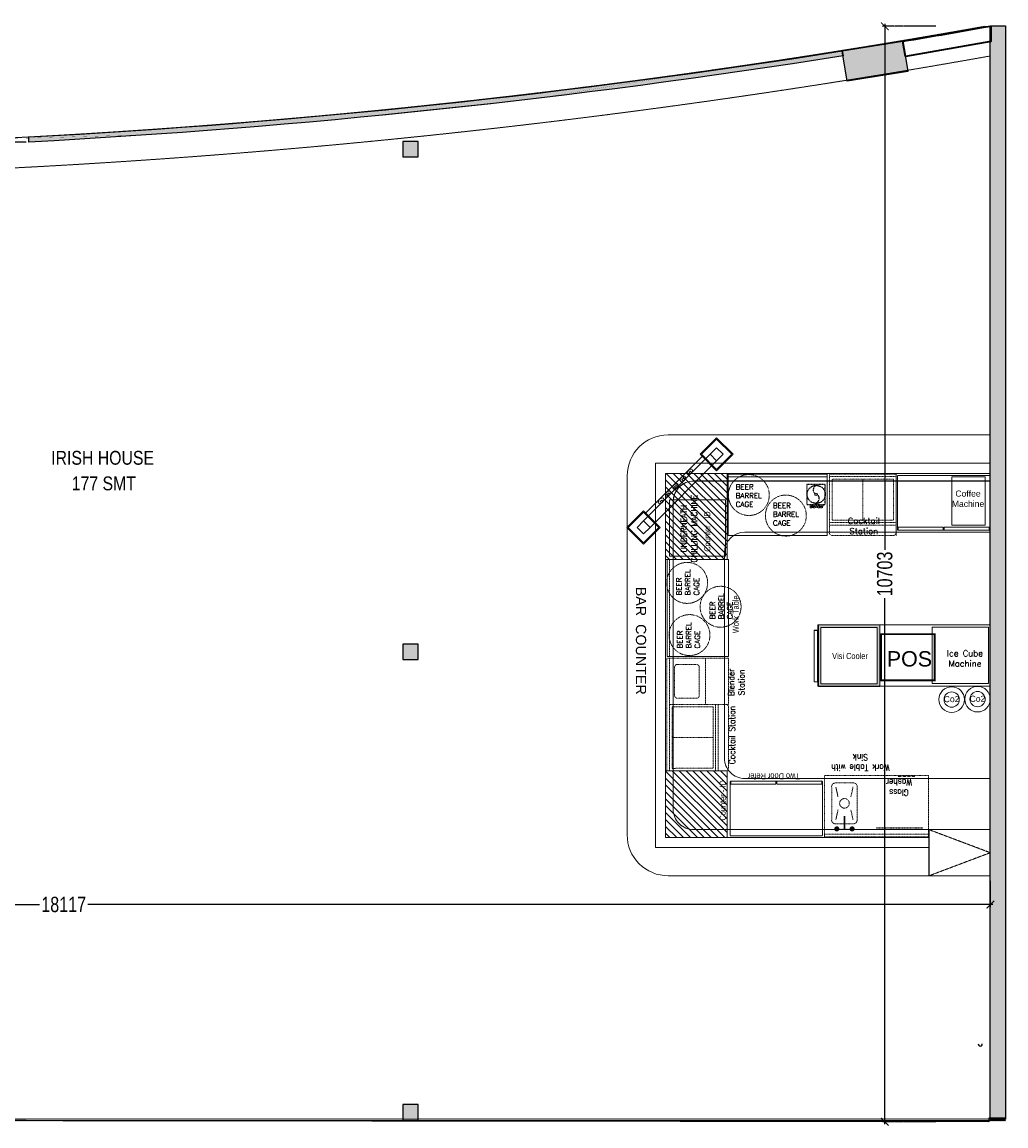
# Model space of a CAD drawing. Header units: millimetres. Extents: x 1277566 to 1493426, y 1039116 to 1145896.
# Tile 117 of 152: x 1414869 to 1424488, y 1101481 to 1112267. Entities that reach past the tile are written whole.
import ezdxf

# ---------------------------------------------------------------- set-up
doc = ezdxf.new("R2010")
doc.units = ezdxf.units.MM
doc.header["$PDMODE"] = 67
for name, pattern in [('( Hidden )', [0.375, 0.25, -0.125]), ('CONTINUA', [0]), ('DASHED', [0.75, 0.5, -0.25]), ('DASHED2', [0.375, 0.25, -0.125]), ('Hidden', [9.525, 6.35, -3.175])]:
    doc.linetypes.add(name, pattern=pattern)
for name, color, linetype, lineweight in [('A_ FURN', 26, 'Continuous', 20), ('AIRPORT EXTIING WALL', 1, 'Continuous', 20), ('BOH TEXT', 1, 'Continuous', 5), ('CKD Dimensions', 3, 'Continuous', 0), ('CKD Equipments', 252, 'Continuous', 0), ('equip', 8, 'Continuous', 9), ('FURN', 24, 'Continuous', 25), ('PRAXIS COMMENTS', 44, 'Continuous', 0), ('WALL 200', 7, 'Continuous', 35)]:
    doc.layers.add(name, color=color, linetype=linetype, lineweight=lineweight)
for name, color, linetype in [('CIVIL DIM', 7, 'Continuous'), ('Dimension a', 7, 'Continuous'), ('Equipment Name', 8, 'Continuous'), ('FAINTEQUIP', 253, 'Continuous'), ('kitchen equip1', 8, 'Continuous'), ('PDF2_Equipment', 253, 'Continuous'), ('PQ_204_2D', 7, 'CONTINUA'), ('PQ_BLUE_3D', 150, 'CONTINUA'), ('TEX', 156, 'Continuous'), ('WALL 150', 7, 'Continuous')]:
    doc.layers.add(name, color=color, linetype=linetype)
doc.layers.add('CT_GLAZING', color=7, linetype='Continuous', true_color=0x0000f5)
doc.layers.add('Equipment', color=7, linetype='Continuous', lineweight=9, true_color=0xcc6600)
doc.styles.add('Arial', font='arial.ttf', dxfattribs={"height": 3500})
doc.styles.add('PDF Arial', font='arial.ttf')
doc.styles.add('ROMANS', font='arial.ttf', dxfattribs={"width": 0.75})
doc.styles.get("Standard").update_dxf_attribs({"font": 'arial.ttf'})
doc.styles.add('STYLE1', font='GOTHIC.TTF', dxfattribs={"width": 0.9})
doc.dimstyles.new('1.300', dxfattribs={"dimtxt": 150, "dimasz": 75, "dimexe": 25, "dimexo": 25, "dimgap": 15, "dimtad": 0, "dimdec": 0, "dimdsep": 46, "dimtxsty": 'ROMANS', "dimblk": 'ARCHTICK', "dimcen": 0.09, "dimdle": 25, "dimclrd": 256, "dimclre": 256, "dimclrt": 256, "dimadec": 1, "dimazin": 2, "dimtfac": 1, "dimtdec": 0, "dimtmove": 2, "dimatfit": 3, "dimldrblk": 'OPEN90', "dimfxl": 100, "dimtolj": 1, "dimtzin": 0, "dimlwe": -1, "dimarcsym": 0})

# ---------------------------------------------------------------- blocks, each defined once
blk = doc.blocks.new('A$C68E25F39-flat-1-flat-1')
at = {"layer": 'Equipment', "ltscale": 25}
blk.add_line((-857, 303), (-304, 856), dxfattribs=at)
for points in [[(-163, 1040), (0, 878), (-163, 715), (-325, 878)], [(-163, 1026), (-14, 878), (-163, 729), (-311, 878)], [(-226, 878), (-163, 814), (-814, 163), (-878, 226)], [(-163, 941), (-99, 878), (-163, 814), (-226, 878)], [(-431, 700), (-417, 686), (-404, 700), (-417, 714)], [(-573, 559), (-559, 545), (-545, 559), (-559, 573)], [(-502, 630), (-488, 616), (-474, 630), (-488, 643)], [(-630, 502), (-616, 488), (-630, 474), (-643, 488)], [(-1040, 163), (-878, 0), (-715, 163), (-878, 325)], [(-700, 431), (-686, 417), (-700, 404), (-714, 417)], [(-1026, 163), (-878, 14), (-729, 163), (-878, 311)], [(-941, 163), (-878, 99), (-814, 163), (-878, 226)]]:
    blk.add_lwpolyline(points, close=True, dxfattribs=at)
for centre, major_axis in [((-494, 636), (23.2, 23.2)), ((-424, 706), (23.2, 23.2)), ((-565, 565), (23.2, 23.2)), ((-706, 424), (-23.2, -23.2)), ((-636, 494), (-23.2, -23.2))]:
    blk.add_ellipse(centre, major_axis=major_axis, ratio=0.595238, start_param=3.141593, end_param=9.424778, dxfattribs=at)
blk = doc.blocks.new('G$C03C87930')
at = {"layer": 'Equipment', "color": 254, "linetype": 'Hidden', "ltscale": 0.25, "elevation": 0}
for points in [[(535, 0), (0, 0), (0, 902), (535, 902)], [(30, 458), (30, 898), (0, 898), (0, 458)], [(30, 6), (30, 446), (0, 446), (0, 6)]]:
    blk.add_lwpolyline(points, close=True, dxfattribs=at)
blk = doc.blocks.new('G$C4A1CB15B')
at = {"layer": 'FAINTEQUIP', "color": 254, "linetype": '( Hidden )', "ltscale": 0.25, "elevation": 0}
blk.add_lwpolyline([(198, 195), (18, 195), (18, 0), (198, 0)], close=True, dxfattribs=at)
at = {"layer": 'FAINTEQUIP', "color": 254, "linetype": '( Hidden )', "ltscale": 0.25}
for radius in [88.5, 10.9]:
    blk.add_circle((109, 99, 0), radius, dxfattribs=at)
for centre, radius, start, end in [((126, 143, 0), 45.8, 105.8664, 229.1807), ((97, 59, 0), 42.9, 277.7629, 58.2387)]:
    blk.add_arc(centre, radius, start, end, dxfattribs=at)
at = {"layer": 'Equipment Name', "insert": (114, -2, 143), "char_height": 30.48, "width": 161.41, "attachment_point": 2, "style": 'STYLE1'}
blk.add_mtext('{\\Fsimplex|c0;Blender }', dxfattribs=at)
blk = doc.blocks.new('G$C6976CD5F')
at = {"layer": 'PQ_204_2D', "color": 254, "linetype": '( Hidden )', "ltscale": 0.25}
blk.add_line((517, 0, -100), (517, 460, -100), dxfattribs=at)
at = {"layer": 'PQ_BLUE_3D', "color": 254, "linetype": '( Hidden )', "ltscale": 0.25, "extrusion": (-1, 6.12323e-17, 0)}
for centre in [(-362, 592, -10), (-319, 592, -10), (-276, 592, -10), (-230, 592, -10)]:
    blk.add_circle(centre, 15, dxfattribs=at)
blk = doc.blocks.new('GFCD')
at = {"layer": 'Equipment', "ltscale": 0.25}
h = blk.add_hatch(dxfattribs=at)
h.set_pattern_fill('INSUL', color=256, angle=-1.4333)
h.set_pattern_definition([(358.56672815, (-12410586.428, 1201519.596), (0.238246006, 9.5220199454), []), (358.56672815, (-12410586.349, 1201522.77), (0.238246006, 9.5220199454), [3.175, -3.175]), (358.56672815, (-12410586.269, 1201525.944), (0.238246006, 9.5220199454), [3.175, -3.175])])
h.paths.add_polyline_path([(7661, 16946), (8261, 16931), (8246, 16332), (7646, 16347)])
h.paths.add_polyline_path([(7685, 16921), (8235, 16907), (8221, 16357), (7672, 16371)], flags=16)
for p, q in [((7712, 16955, 4454), (8217, 16942, 4454)), ((7712, 16955, 4454), (8217, 16942, 4454)), ((7713, 16988, 4454), (8218, 16975, 4454)), ((7713, 16988, 4454), (8218, 16975, 4454)), ((8215, 16937, 4454), (7714, 16950, 4454)), ((8215, 16937, 4454), (7714, 16950, 4454)), ((8215, 16942, 4454), (8215, 16932, 4454)), ((8215, 16942, 4454), (8215, 16932, 4454)), ((8217, 16942, 4454), (8218, 16975, 4454)), ((8217, 16942, 4454), (8218, 16975, 4454))]:
    blk.add_line(p, q, dxfattribs=at)
for points in [[(7661, 16946), (8261, 16931), (8246, 16332), (7646, 16347)], [(7685, 16921), (8235, 16907), (8221, 16357), (7672, 16371)]]:
    blk.add_lwpolyline(points, close=True, dxfattribs=at)
at = {"layer": 'kitchen equip1', "ltscale": 0.25}
blk.add_line((7713, 16988, 4454), (7712, 16955, 4454), dxfattribs=at)
blk = doc.blocks.new('BAR EQUIP')
at = {"layer": 'CKD Dimensions', "ltscale": 0.25}
h = blk.add_hatch(dxfattribs=at)
h.set_pattern_fill('ANSI31', color=254, scale=15, angle=270)
h.set_pattern_definition([(135, (991671.44, 1162335.35), (-33.67596, -33.67596), [])])
h.paths.add_polyline_path([(1012087, 1206017), (1012087, 1205177), (1012687, 1205177), (1012687, 1206017)])
h = blk.add_hatch(dxfattribs=at)
h.set_pattern_fill('ANSI31', color=254, scale=15, angle=270)
h.set_pattern_definition([(135, (998326.353, 1166236.556), (-33.67596, -33.67596), [])])
h.paths.add_polyline_path([(1012087, 1203111), (1012087, 1202461), (1012687, 1202461), (1012687, 1203111)])
for p, q in [((1012362, 1205944, -261), (1015261, 1205944, -261)), ((1012162, 1205744, -261), (1012161, 1202737, -261)), ((1014657, 1202537, -261), (1012361, 1202537, -261)), ((1014662, 1202086, -261), (1014662, 1202537, -261)), ((1015261, 1202086, -261), (1015261, 1202537, -261))]:
    blk.add_line(p, q)
at = {"linetype": '( Hidden )', "ltscale": 10}
for p, q in [((1015261, 1202312, -261), (1014661, 1202537, -261)), ((1014661, 1202086, -261), (1015261, 1202312, -261))]:
    blk.add_line(p, q, dxfattribs=at)
at = {"color": 254, "lineweight": 60, "const_width": 19.2, "elevation": -143}
blk.add_lwpolyline([(1014717, 1203997), (1014717, 1204447), (1014192, 1204447), (1014192, 1203997)], close=True, dxfattribs=at)
at = {"elevation": -261}
for points in [[(1014661, 1202537), (1015261, 1202537)], [(1015261, 1202086), (1014661, 1202086)]]:
    blk.add_lwpolyline(points, dxfattribs=at)
at = {"color": 254, "ltscale": 0.25}
for centre in [(1014883, 1203808, -261), (1015136, 1203812, -261)]:
    blk.add_circle(centre, 125, dxfattribs=at)
for centre, start, end in [((1012362, 1205744, -261), 90, 179.9944), ((1012361, 1202737, -261), 179.9944, 270)]:
    blk.add_arc(centre, 200, start, end)
at = {"layer": 'CKD Dimensions', "color": 254, "elevation": -261}
blk.add_lwpolyline([(1014694, 1204516), (1014694, 1203966), (1015244, 1203966), (1015244, 1204516), (1014694, 1204516)], dxfattribs=at)
at = {"layer": 'equip', "color": 254, "linetype": '( Hidden )', "ltscale": 0.25}
for p, q in [((1013922, 1202994, -261), (1013747, 1202994, -261)), ((1013710, 1202956, -261), (1013710, 1202631, -261)), ((1013751, 1202953, -261), (1013772, 1202856, -261)), ((1013919, 1202953, -261), (1013897, 1202856, -261)), ((1013960, 1202631, -261), (1013960, 1202956, -261)), ((1013751, 1202635, -261), (1013772, 1202731, -261)), ((1013919, 1202635, -261), (1013897, 1202731, -261)), ((1013747, 1202594, -261), (1013922, 1202594, -261))]:
    blk.add_line(p, q, dxfattribs=at)
at = {"layer": 'equip', "color": 254, "linetype": '( Hidden )', "ltscale": 0.25, "elevation": -261}
blk.add_lwpolyline([(1013641, 1202467), (1014656, 1202467), (1014656, 1203067), (1013641, 1203067), (1013641, 1202467), (1013641, 1202492), (1014656, 1202492)], dxfattribs=at)
at = {"layer": 'equip', "color": 254, "linetype": '( Hidden )', "ltscale": 0.25, "const_width": 25, "elevation": -261}
for points in [[(1013747, 1202544, 1), (1013772, 1202544, 1)], [(1013897, 1202544, 1), (1013922, 1202544, 1)]]:
    blk.add_lwpolyline(points, format="xyb", close=True, dxfattribs=at)
at = {"layer": 'equip', "color": 254, "linetype": '( Hidden )', "ltscale": 0.25}
blk.add_circle((1013835, 1202794, -261), 46.9, dxfattribs=at)
for centre, start, end in [((1013747, 1202956, -261), 90, 180), ((1013922, 1202956, -261), 0, 90), ((1013747, 1202631, -261), 180, 270), ((1013922, 1202631, -261), 270, 0)]:
    blk.add_arc(centre, 37.5, start, end, dxfattribs=at)
for points in [[(1013827, 1202544, -261), (1013842, 1202544, -261), (1013827, 1202669, -261), (1013842, 1202669, -261)], [(1013760, 1202551, -261), (1013760, 1202536, -261), (1013910, 1202551, -261), (1013910, 1202536, -261)]]:
    blk.add_trace(points, dxfattribs=at)
at = {"layer": 'Equipment', "linetype": '( Hidden )', "ltscale": 0.25}
for p, q in [((1014339, 1206012, -261), (1013689, 1206012, -261)), ((1013689, 1206012, -261), (1013689, 1205437, -261)), ((1014339, 1206012, -261), (1014339, 1205412, -261)), ((1014342, 1205409, -261), (1014342, 1206009, -261)), ((1013689, 1205987, -261), (1014339, 1205987, -261)), ((1014314, 1205962, -261), (1013714, 1205962, -261)), ((1013714, 1205962, -261), (1013714, 1205562, -261)), ((1014014, 1205962, -261), (1014014, 1205562, -261)), ((1014314, 1205962, -261), (1014314, 1205562, -261)), ((1013689, 1205537, -261), (1014339, 1205537, -261)), ((1013689, 1205512, -261), (1014339, 1205512, -261)), ((1013714, 1205562, -261), (1014314, 1205562, -261)), ((1013714, 1205412, -261), (1014314, 1205412, -261)), ((1013714, 1205412, -261), (1014314, 1205412, -261)), ((1013714, 1205412, -261), (1014314, 1205412, -261)), ((1012100, 1205177, -261), (1012675, 1205177, -261)), ((1012125, 1204227, -177), (1012125, 1205177, -261)), ((1012700, 1204212, -177), (1012100, 1204212, -177)), ((1012100, 1204212, -177), (1012100, 1203112, -177)), ((1012125, 1203112, -177), (1012125, 1204212, -177)), ((1012475, 1203761, -177), (1012475, 1204211, -177)), ((1012700, 1203761, -177), (1012700, 1204212, -177)), ((1012175, 1204126, -177), (1012175, 1203846, -177)), ((1012175, 1204126, -177), (1012175, 1203846, -177)), ((1012175, 1204126, -177), (1012175, 1203846, -177)), ((1012390, 1204151, -177), (1012200, 1204151, -177)), ((1012390, 1204151, -177), (1012200, 1204151, -177)), ((1012390, 1204151, -177), (1012200, 1204151, -177)), ((1012415, 1203846, -177), (1012415, 1204126, -177)), ((1012415, 1203846, -177), (1012415, 1204126, -177)), ((1012415, 1203846, -177), (1012415, 1204126, -177)), ((1012125, 1203761, -177), (1012700, 1203761, -177)), ((1012150, 1203736, -177), (1012550, 1203737, -177)), ((1012150, 1203736, -177), (1012150, 1203136, -177)), ((1012200, 1203821, -177), (1012390, 1203821, -177)), ((1012200, 1203821, -177), (1012390, 1203821, -177)), ((1012200, 1203821, -177), (1012390, 1203821, -177)), ((1012550, 1203137, -177), (1012550, 1203737, -177)), ((1012575, 1203112, -177), (1012575, 1203762, -177)), ((1012600, 1203112, -177), (1012600, 1203762, -177)), ((1012700, 1203137, -177), (1012700, 1203737, -177)), ((1012700, 1203137, -177), (1012700, 1203737, -177)), ((1012700, 1203137, -177), (1012700, 1203737, -177)), ((1012150, 1203437, -177), (1012550, 1203437, -177)), ((1012100, 1203112, -177), (1012675, 1203112, -177)), ((1012150, 1203136, -177), (1012550, 1203137, -177)), ((1013614, 1203002, -261), (1013614, 1203017, -261))]:
    blk.add_line(p, q, dxfattribs=at)
at = {"layer": 'Equipment', "lineweight": 5, "ltscale": 25, "elevation": -261}
blk.add_lwpolyline([(1012699, 1206011), (1013666, 1206011), (1013666, 1205411), (1012699, 1205411), (1012699, 1206011), (1012699, 1205986), (1013666, 1205986)], dxfattribs=at)
at = {"layer": 'Equipment', "color": 254, "ltscale": 25, "elevation": -202}
blk.add_lwpolyline([(1014884, 1205511), (1015211, 1205511), (1015211, 1205984), (1014884, 1205984)], close=True, dxfattribs=at)
at = {"layer": 'Equipment', "color": 254, "linetype": 'Hidden', "elevation": -345}
blk.add_lwpolyline([(1012673, 1205209), (1012123, 1205209), (1012123, 1205759), (1012673, 1205759), (1012673, 1205209)], dxfattribs=at)
at = {"layer": 'Equipment', "lineweight": 0, "ltscale": 25, "elevation": -177}
blk.add_lwpolyline([(1012101, 1204228), (1012101, 1205177), (1012701, 1205177), (1012701, 1204228)], close=True, dxfattribs=at)
at = {"layer": 'Equipment', "linetype": '( Hidden )', "ltscale": 0.25}
for centre in [(1012900, 1205807, -93), (1013262, 1205606, 25), (1012297, 1204948, -261), (1012624, 1204715, -261), (1012320, 1204438, -177)]:
    blk.add_circle(centre, 200, dxfattribs=at)
for centre, start, end in [((1013714, 1205437, -261), 180.0033, 270.0033), ((1014314, 1205437, -261), 270.0033, 0.0033), ((1012200, 1204126, -177), 90.0033, 180.0033), ((1012200, 1204126, -177), 90.0033, 180.0033), ((1012200, 1204126, -177), 90.0033, 180.0033), ((1012390, 1204126, -177), 0.0033, 90.0033), ((1012390, 1204126, -177), 0.0033, 90.0033), ((1012390, 1204126, -177), 0.0033, 90.0033), ((1012200, 1203846, -177), 179.9967, 269.9967), ((1012390, 1203846, -177), 270.0033, 0.0033), ((1012390, 1203846, -177), 270.0033, 0.0033), ((1012390, 1203846, -177), 270.0033, 0.0033), ((1012675, 1203737, -177), 0.0033, 90.0033), ((1012675, 1203137, -177), 270.0033, 0.0033)]:
    blk.add_arc(centre, 25, start, end, dxfattribs=at)
at = {"layer": 'PDF2_Equipment', "color": 254, "lineweight": 0}
for centre in [(1014883, 1203808, -261), (1015136, 1203812, -261)]:
    blk.add_circle(centre, 74.8, dxfattribs=at)
at = {"layer": 'PRAXIS COMMENTS', "elevation": -261}
for points in [[(1014662, 1202361), (1011987, 1202361), (1011987, 1206117), (1015261, 1206117)], [(1014662, 1202461), (1012087, 1202461), (1012087, 1206017), (1015261, 1206017)]]:
    blk.add_lwpolyline(points, dxfattribs=at)
at = {"layer": 'PRAXIS COMMENTS', "color": 254, "elevation": -261}
for points in [[(1012087, 1206017), (1012087, 1205177), (1012687, 1205177), (1012687, 1206017), (1012087, 1206017)], [(1015251, 1203938), (1013576, 1203938), (1013576, 1204538), (1015251, 1204538)], [(1012087, 1203112), (1012087, 1202461), (1012687, 1202461), (1012687, 1203112), (1012087, 1203112)]]:
    blk.add_lwpolyline(points, dxfattribs=at)
blk.add_blockref('A$C68E25F39-flat-1-flat-1', (1012748, 1205327))
at = {"layer": 'CKD Equipments', "ltscale": 0.25, "xscale": -1}
for p, rotation in [((1014353, 1205464, -261), 270), ((1013621, 1203011, -261), 90)]:
    blk.add_blockref('G$C03C87930', p, dxfattribs=dict(at, rotation=rotation))
at = {"layer": 'CKD Equipments', "ltscale": 0.25, "rotation": 270}
blk.add_blockref('G$C6976CD5F', (1014146, 1203071, -261), dxfattribs=at)
at = {"layer": 'Equipment', "xscale": -0.9999999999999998, "rotation": 88.56672814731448}
blk.add_blockref('GFCD', (1030713, 1211772, -261), dxfattribs=at)
at = {"layer": 'kitchen equip1'}
blk.add_blockref('G$C4A1CB15B', (1013449, 1205714, -261), dxfattribs=at)
at = {"layer": 'Equipment Name', "linetype": 'Continuous', "lineweight": 5, "ltscale": 25, "char_height": 51, "width": 283.06, "attachment_point": 7, "style": 'PDF Arial'}
for insert, rotation in [((1012772, 1205690, 266), 359.9978), ((1013136, 1205508, 25), 359.9978), ((1012413, 1204825, -20), 89.9978), ((1012740, 1204592, -20), 89.9978), ((1012422, 1204307, -177), 89.9978)]:
    blk.add_mtext('{\\Fsimplex|c0;BEER BARREL CAGE}', dxfattribs=dict(at, insert=insert, rotation=rotation))
at = {"layer": 'Equipment Name', "char_height": 60, "width": 425.63, "attachment_point": 8}
for s, insert in [('Coffee \\PMachine', (1015043, 1205690, -9238)), ('{\\Fsimplex|c0;Cocktail Station}', (1014024, 1205424, 25)), ('{\\Fsimplex|c0;Ice Cube Machine}', (1015013, 1204130, -93))]:
    blk.add_mtext(s, dxfattribs=dict(at, insert=insert))
at = {"layer": 'Equipment Name', "char_height": 60}
for s, insert, width, attachment_point, rotation, style in [('{\\Fsimplex|c0;UNDERNEATH \\PCHILLING MACHINE}', (1012235, 1205478, -704), 704.59, 2, 90, 'STYLE1'), ('Counter - ID', (1012464, 1205450, 27714), 704.59, 2, 90, 'STYLE1'), ('Work Table', (1012742, 1204641, -9238), 704.59, 2, 90, 'STYLE1'), ('{\\Fsimplex|c0;Blender Station}', (1012698, 1203975, -34), 292.33, 2, 90, 'STYLE1'), ('Co2', (1014882, 1203843, -261), 990.81, 2, 0.7346, 'Arial'), ('Co2', (1015135, 1203846, -261), 990.81, 2, 0.7346, 'Arial'), ('{\\Fsimplex|c0;Cocktail Station}', (1012706, 1203461, -34), 704.59, 2, 90, 'STYLE1'), ('{\\Fsimplex|c0;Work Table with Sink}', (1013991, 1203113, -93), 698.82, 2, 180, 'STYLE1'), ('Counter - ID', (1012614, 1202822, 27773), 704.59, 2, 90, 'STYLE1'), ('Two Door Refer', (1013145, 1203089, -9297), 704.59, 8, 180, 'STYLE1'), ('{\\Fsimplex|c0;Glass Washer}', (1014368, 1202869, -93), 318.71, 2, 180, 'STYLE1')]:
    blk.add_mtext(s, dxfattribs=dict(at, insert=insert, width=width, attachment_point=attachment_point, rotation=rotation, style=style))
at = {"layer": 'Equipment Name', "attachment_point": 8}
for s, insert, char_height, width, style in [('Visi Cooler', (1013889, 1204203, -9297), 60, 704.59, 'STYLE1'), ('POS', (1014470, 1204129, -143), 150, 702.13, 'Arial')]:
    blk.add_mtext(s, dxfattribs=dict(at, insert=insert, char_height=char_height, width=width, style=style))
blk = doc.blocks.new('_ARCHTICK')
at = {"color": 0, "linetype": 'ByBlock', "const_width": 0.15}
blk.add_lwpolyline([(-0.5, -0.5), (0.5, 0.5)], dxfattribs=at)
blk = doc.blocks.new('*D279')
at = {"layer": 'CIVIL DIM', "linetype": 'DASHED2'}
for p, q in [((1406218, 1104018), (1406218, 1103619)), ((1424335, 1103877), (1424335, 1103619))]:
    blk.add_line(p, q, dxfattribs=at)
at = {"layer": 'CIVIL DIM', "lineweight": -2}
for p, q in [((1406193, 1103644), (1415055, 1103644)), ((1424360, 1103644), (1415498, 1103644))]:
    blk.add_line(p, q, dxfattribs=at)
at = {"layer": 'Defpoints', "color": 0}
for p in [(1406218, 1104043), (1424335, 1103902), (1424335, 1103644)]:
    blk.add_point(p, dxfattribs=at)
at = {"layer": 'CIVIL DIM', "linetype": 'ByBlock', "lineweight": -2, "xscale": 75, "yscale": 75, "zscale": 75, "rotation": 180}
blk.add_blockref('_ARCHTICK', (1406218, 1103644), dxfattribs=at)
at = {"layer": 'CIVIL DIM', "linetype": 'ByBlock', "lineweight": -2, "xscale": 75, "yscale": 75, "zscale": 75}
blk.add_blockref('_ARCHTICK', (1424335, 1103644), dxfattribs=at)
at = {"layer": 'CIVIL DIM', "insert": (1415276, 1103644), "char_height": 150, "attachment_point": 5, "style": 'ROMANS', "bg_fill": 3, "box_fill_scale": 1.1, "bg_fill_color": 256, "bg_fill_true_color": 13158600, "bg_fill_transparency": 0}
blk.add_mtext('\\A1;18117', dxfattribs=at)
blk = doc.blocks.new('_Open90')
at = {"color": 0, "linetype": 'ByBlock', "lineweight": -2}
for p, q in [((0, 0), (-1, 0)), ((-0.5, 0.5), (0, 0)), ((0, 0), (-0.5, -0.5))]:
    blk.add_line(p, q, dxfattribs=at)
blk = doc.blocks.new('*D281')
at = {"layer": 'CIVIL DIM', "linetype": 'DASHED2'}
for p, q in [((1423803, 1112226), (1423278, 1112226)), ((1423803, 1101522), (1423278, 1101522))]:
    blk.add_line(p, q, dxfattribs=at)
at = {"layer": 'CIVIL DIM', "lineweight": -2}
for p, q in [((1423303, 1112251), (1423303, 1107095)), ((1423303, 1101497), (1423303, 1106653))]:
    blk.add_line(p, q, dxfattribs=at)
at = {"layer": 'Defpoints', "color": 0}
for p in [(1424279, 1112226), (1423303, 1101522), (1424269, 1101522)]:
    blk.add_point(p, dxfattribs=at)
at = {"layer": 'CIVIL DIM', "linetype": 'ByBlock', "lineweight": -2, "xscale": 75, "yscale": 75, "zscale": 75}
for p, rotation in [((1423303, 1112226), 90), ((1423303, 1101522), 270)]:
    blk.add_blockref('_ARCHTICK', p, dxfattribs=dict(at, rotation=rotation))
at = {"layer": 'CIVIL DIM', "insert": (1423303, 1106874), "char_height": 150, "attachment_point": 5, "rotation": 90, "style": 'ROMANS', "bg_fill": 3, "box_fill_scale": 1.1, "bg_fill_color": 256, "bg_fill_true_color": 13158600, "bg_fill_transparency": 0}
blk.add_mtext('\\A1;10703', dxfattribs=at)
blk = doc.blocks.new('*D282')
at = {"layer": 'CIVIL DIM', "linetype": 'DASHED2'}
for p, q in [((1414909, 1111094), (1414647, 1111094)), ((1414909, 1101536), (1414647, 1101536))]:
    blk.add_line(p, q, dxfattribs=at)
at = {"layer": 'CIVIL DIM', "lineweight": -2}
for p, q in [((1414672, 1111119), (1414672, 1106498)), ((1414672, 1101511), (1414672, 1106132))]:
    blk.add_line(p, q, dxfattribs=at)
at = {"layer": 'Defpoints', "color": 0}
for p in [(1414934, 1111094), (1414672, 1101536), (1414934, 1101536)]:
    blk.add_point(p, dxfattribs=at)
at = {"layer": 'CIVIL DIM', "linetype": 'ByBlock', "lineweight": -2, "xscale": 75, "yscale": 75, "zscale": 75}
for p, rotation in [((1414672, 1111094), 90), ((1414672, 1101536), 270)]:
    blk.add_blockref('_ARCHTICK', p, dxfattribs=dict(at, rotation=rotation))
at = {"layer": 'CIVIL DIM', "insert": (1414672, 1106315), "char_height": 150, "attachment_point": 5, "rotation": 90, "style": 'ROMANS', "bg_fill": 3, "box_fill_scale": 1.1, "bg_fill_color": 256, "bg_fill_true_color": 13158600, "bg_fill_transparency": 0}
blk.add_mtext('\\A1;9559', dxfattribs=at)

msp = doc.modelspace()

# ---------------------------------------------------------------- hatches: boundary and pattern name
h = msp.add_hatch(color=256)
h.dxf.hatch_style = 1
h.paths.add_polyline_path([(1422887.8755, 1111985.178), (1423480.265, 1112080.4389), (1423527.8954, 1111784.2441), (1422935.5059, 1111688.9832)])
h = msp.add_hatch(color=256)
h.dxf.hatch_style = 1
edge = h.paths.add_edge_path()
edge.add_line((1422887.8755, 1111985.178), (1422895.7113, 1111936.4498))
edge.add_arc((1410799.4627, 1188241.9341), 77258.308, 273.067558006, 279.007798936, ccw=False)
edge.add_line((1414933.8184, 1111094.3271), (1414933.8184, 1111144.3989))
edge.add_arc((1410782.2464, 1188464.1189), 77431.0961, 273.073463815, 278.994558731)
h = msp.add_hatch(color=7)
h.dxf.hatch_style = 2
h.paths.add_polyline_path([(1418735.6666, 1111094.5326), (1418597.6666, 1111094.5326), (1418597.6666, 1110956.5326), (1418735.6666, 1110956.5326)], flags=16)
h.paths.add_polyline_path([(1418741.6666, 1111100.5326), (1418591.6666, 1111100.5326), (1418591.6666, 1110950.5326), (1418741.6666, 1110950.5326)])
h = msp.add_hatch(color=7)
h.dxf.hatch_style = 2
h.paths.add_polyline_path([(1418741.6666, 1106039.9415), (1418591.6666, 1106039.9415), (1418591.6666, 1106189.9415), (1418741.6666, 1106189.9415)])
h = msp.add_hatch(color=7)
h.dxf.hatch_style = 2
h.paths.add_polyline_path([(1418741.6666, 1101539.9415), (1418591.6666, 1101539.9415), (1418591.6666, 1101689.9415), (1418741.6666, 1101689.9415)])
at = {"layer": 'CT_GLAZING'}
h = msp.add_hatch(color=256, dxfattribs=at)
h.dxf.hatch_style = 1
h.paths.add_polyline_path([(1424483.3619, 1101557.006), (1424483.3619, 1101522.3376), (1424487.5146, 1101522.3376), (1424487.5146, 1101557.006)])
h.paths.add_polyline_path([(1413891.9868, 1101522.3376), (1413891.9868, 1101557.006), (1406217.4134, 1101574.3402), (1406217.4134, 1101539.6718)])
h.paths.add_polyline_path([(1414191.9868, 1101557.006), (1414191.9868, 1101522.3376), (1424484.6292, 1101522.3376), (1424484.6292, 1101557.006)])
at = {"layer": 'WALL 150', "true_color": 0xc7c8ca}
h = msp.add_hatch(color=9, dxfattribs=at)
h.dxf.hatch_style = 1
h.paths.add_polyline_path([(1424334.6292, 1112229.39), (1424484.6292, 1112229.39), (1424484.6292, 1101547.7507), (1424334.6292, 1101547.7507)])

# ---------------------------------------------------------------- linework, layer by layer
msp.add_line((1424334.6292, 1107782.7263), (1424334.6292, 1108232.7263))
msp.add_lwpolyline([(1422887.8755, 1111985.178), (1423480.265, 1112080.4389), (1423527.8954, 1111784.2441), (1422935.5059, 1111688.9832)], close=True)
msp.add_lwpolyline([(1422887.8755, 1111985.178), (1422895.7113, 1111936.4498, -0.0259249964), (1414933.8184, 1111094.3271), (1414933.8184, 1111144.3989, 0.0258414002)], format="xyb", close=True)
at = {"color": 7}
for points in [[(1418591.6666, 1110950.5326), (1418741.6666, 1110950.5326), (1418741.6666, 1111100.5326), (1418591.6666, 1111100.5326)], [(1418591.6666, 1106039.9415), (1418741.6666, 1106039.9415), (1418741.6666, 1106189.9415), (1418591.6666, 1106189.9415)], [(1418591.6666, 1101539.9415), (1418741.6666, 1101539.9415), (1418741.6666, 1101689.9415), (1418591.6666, 1101689.9415)]]:
    msp.add_lwpolyline(points, close=True, dxfattribs=at)
at = {"layer": 'A_ FURN'}
for points in [[(1424334.6292, 1108232.7263), (1421184.9618, 1108232.7263, 0.4141802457), (1420784.9618, 1107832.7718), (1420784.6197, 1104325.2152, 0.4142135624), (1421184.6197, 1103925.2152), (1423734.6291, 1103925.2153)], [(1423734.6291, 1104375.9894), (1421434.6441, 1104375.9893, -0.4142421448), (1421234.6441, 1104576.0088), (1421234.9374, 1107582.7458, -0.414184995), (1421434.9374, 1107782.7263), (1424334.6292, 1107782.7263)], [(1424334.6292, 1107282.7263), (1421934.8886, 1107282.7263, 0.414184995), (1421734.8886, 1107082.7458), (1421734.6929, 1105076.0088, 0.4142421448), (1421934.6929, 1104875.9893), (1424334.6292, 1104875.9894)]]:
    msp.add_lwpolyline(points, format="xyb", dxfattribs=at)
msp.add_lwpolyline([(1423734.6292, 1103925.2153), (1424334.6292, 1104150.6024), (1423734.6292, 1104375.9894)], dxfattribs=at)
msp.add_lwpolyline([(1424334.6292, 1104375.9894), (1423734.6313, 1104375.9894), (1423734.6313, 1103925.2153), (1424334.6292, 1103925.2153)], close=True, dxfattribs=at)
at = {"layer": 'AIRPORT EXTIING WALL', "linetype": 'DASHED', "ltscale": 10}
for centre, radius in [((1410825.8672, 1187573.691), 76539.6635), ((1410836.1652, 1187525.9831), 76785.8959)]:
    msp.add_arc(centre, radius, 266.549748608, 280.123163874, dxfattribs=at)
at = {"layer": 'CT_GLAZING'}
for points in [[(1424484.6292, 1101557.006), (1424321.957, 1101557.006), (1424321.957, 1101522.3376), (1406217.4134, 1101539.6718), (1406217.4134, 1101574.3402), (1413891.9868, 1101557.006)], [(1414191.9868, 1101535.8078), (1424484.6292, 1101535.8078)]]:
    msp.add_lwpolyline(points, dxfattribs=at)
at = {"layer": 'FURN'}
msp.add_arc((1424236.2873, 1102282.0617), 20.3448, 176.15433471, 6.90284781, dxfattribs=at)
at = {"layer": 'WALL 150'}
msp.add_lwpolyline([(1424334.6292, 1112229.39), (1424484.6292, 1112229.39), (1424484.6292, 1101547.7507), (1424334.6292, 1101547.7507)], close=True, dxfattribs=at)
at = {"layer": 'WALL 200'}
msp.add_lwpolyline([(1423480.265, 1112080.4389, 0.0028575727), (1424339.9063, 1112228.5607), (1424339.9063, 1112077.0871), (1423504.6138, 1111930.7676), (1423480.265, 1112080.4389)], format="xyb", dxfattribs=at)

# ---------------------------------------------------------------- block references
at = {"layer": 'Equipment'}
msp.add_blockref('BAR EQUIP', (409073.9729, -98161.0212, 260.7432), dxfattribs=at)

# ---------------------------------------------------------------- texts
at = {"layer": 'BOH TEXT', "char_height": 135, "attachment_point": 1}
for s, width, insert in [('{\\fArial Narrow|b0|i0|c0|p34;IRISH HOUSE }', 6151.856442, (1415153.9626, 1108076.9887)), ('{\\fArial Narrow|b0|i0|c0|p34;177 SMT}', 1716.957201, (1415354.7035, 1107826.7739))]:
    msp.add_mtext_dynamic_manual_height_columns(s, width=width, gutter_width=24.7915, heights=[-139.6965], dxfattribs=dict(at, insert=insert))
at = {"layer": 'TEX', "insert": (1420868.4668, 1106748.8602), "char_height": 100, "width": 1054.819918, "attachment_point": 7, "rotation": 270, "style": 'PDF Arial'}
msp.add_mtext('\\pxqc;{\\C7;BAR  COUNTER }', dxfattribs=at)

# ---------------------------------------------------------------- next in the draw order: dimensions: what is measured, and where the dimension line sits
at = {"layer": 'CIVIL DIM'}
dim = msp.add_linear_dim(base=(1424334.6292, 1103644.2546), p1=(1406217.6106, 1104043.1016), p2=(1424334.6292, 1103902.3547, -260.7432), dimstyle='1.300', override={"dimfxl": 500, "dimfxlon": 1, "dimtfill": 1, "dimarcsym": 1}, dxfattribs=at)
dim.commit()
dim.dimension.update_dxf_attribs({"geometry": '*D279', "text_midpoint": (1415276.1199, 1103644.2546)})

# ---------------------------------------------------------------- next in the draw order: dimensions: what is measured, and where the dimension line sits
for base, p1, p2, picture, middle in [((1423302.5619, 1101522.3887), (1424278.8407, 1112225.5816), (1424268.593, 1101522.3887), '*D281', (1423302.5619, 1106873.9852)), ((1414672.4712, 1101535.8078), (1414933.8184, 1111094.3271), (1414933.8184, 1101535.8078), '*D282', (1414672.4712, 1106315.0674))]:
    dim = msp.add_linear_dim(base=base, p1=p1, p2=p2, angle=90, dimstyle='1.300', override={"dimfxl": 500, "dimfxlon": 1, "dimtfill": 1, "dimarcsym": 1}, dxfattribs=at)
    dim.commit()
    dim.dimension.update_dxf_attribs({"geometry": picture, "text_midpoint": middle})

# ---------------------------------------------------------------- next in the draw order: linework, layer by layer
at = {"layer": 'Dimension a', "const_width": 1}
msp.add_lwpolyline([(1406219.5534, 1111147.7611), (1406219.5534, 1111147.7611), (1406217.4134, 1101557.006), (1424334.6292, 1101557.006), (1424334.6292, 1112229.39), (1423480.265, 1112080.4389), (1422395.8797, 1111908.922), (1421318.4853, 1111753.218), (1419928.1989, 1111524.8412), (1417759.5921, 1111297.7806), (1416128.7788, 1111167.6546), (1414396.0079, 1111117.3363), (1413133.8184, 1111068.9232), (1409972.4257, 1111038.0557), (1407985.5431, 1111084.9227), (1406219.5534, 1111147.7611)], dxfattribs=at)

doc.saveas('drawing.dxf')
